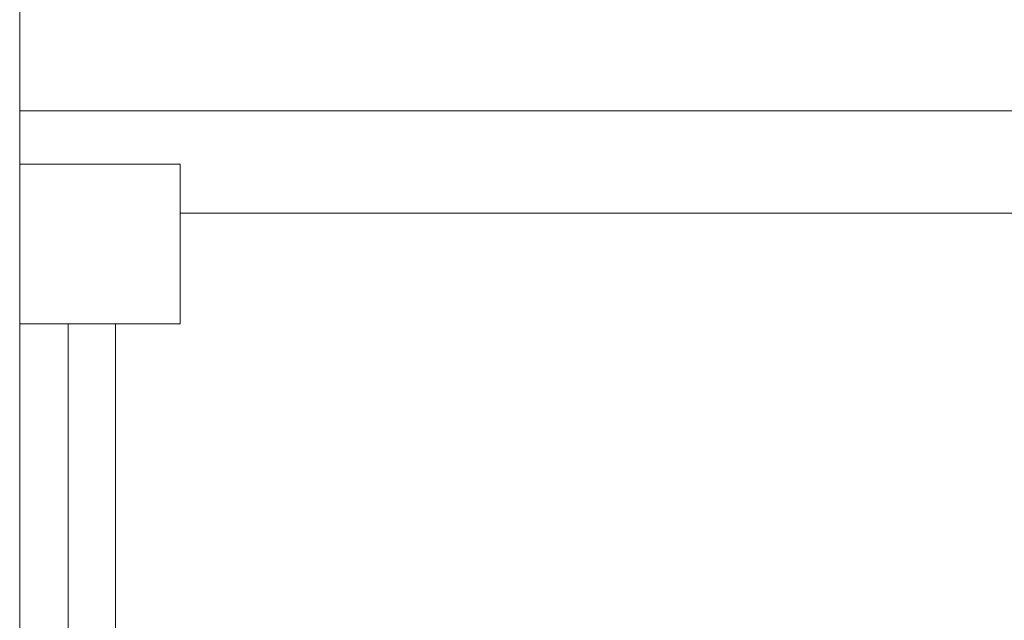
# Model space of a CAD drawing. Header units: millimetres. Extents: x 16 to 647, y 3 to 417.
# Tile 46 of 80: x 160 to 191, y 300 to 319. Entities that reach past the tile are written whole.
import ezdxf

# ---------------------------------------------------------------- set-up
doc = ezdxf.new("R2010")
doc.units = ezdxf.units.MM
doc.header["$MEASUREMENT"] = 0
doc.layers.get('0').update_dxf_attribs({"linetype": 'CONTINUOUS'})

msp = doc.modelspace()

# ---------------------------------------------------------------- linework, layer by layer
at = {"color": 252, "linetype": 'Continuous', "lineweight": 18, "true_color": 0x989898}
for points in [[(159.73, 316.47), (159.73, 386.871)], [(159.73, 316.47), (406.24, 316.47), (406.24, 316.47)], [(159.73, 316.47), (159.73, 40.475)], [(164.776, 313.243), (218.565, 313.243)], [(161.252, 309.769), (161.252, 288.773)], [(162.741, 309.769), (162.741, 266.569)]]:
    msp.add_lwpolyline(points, dxfattribs=at)
msp.add_lwpolyline([(159.73, 314.782), (159.73, 309.769), (164.776, 309.769), (164.776, 314.782)], close=True, dxfattribs=at)

doc.saveas('drawing.dxf')
